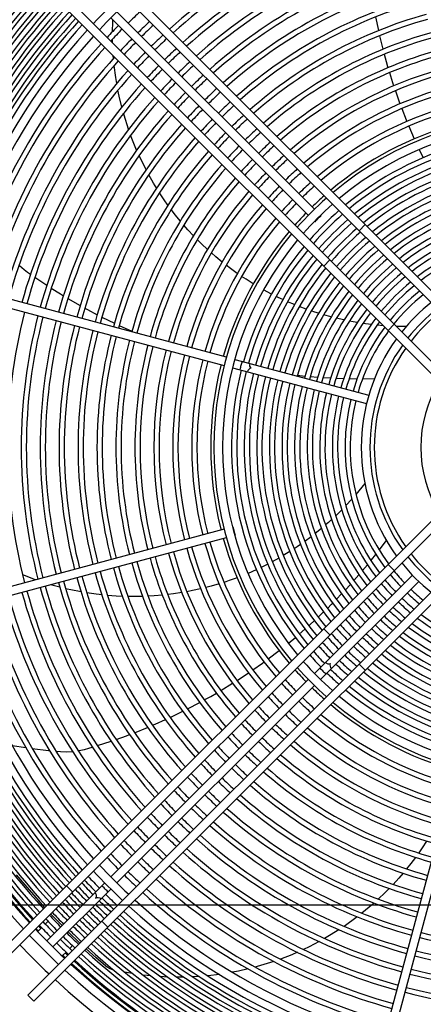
# Model space of a CAD drawing. Header units: centimetres. Extents: x -92429 to 178773, y 2337 to 428125.
# Tile 39 of 138: x 162446 to 162467, y 9017 to 9070. Entities that reach past the tile are written whole.
import ezdxf

# ---------------------------------------------------------------- set-up
doc = ezdxf.new("R2010")
doc.units = ezdxf.units.CM
doc.header["$LTSCALE"] = 50
doc.layers.add('Dach_Ist$0$ARCH_WIDOK_IST', color=251, linetype='Continuous')
doc.layers.add('WL_urządzenia', color=1, linetype='Continuous')

msp = doc.modelspace()

# ---------------------------------------------------------------- linework, layer by layer
at = {"layer": 'Dach_Ist$0$ARCH_WIDOK_IST', "color": 8}
msp.add_line((162576.091, 9021.92, 2170), (162118.709, 9021.92, 2170), dxfattribs=at)
at = {"layer": 'WL_urządzenia', "color": 1, "linetype": 'Continuous'}
for p, q in [((162446.282, 9076.346, 2170), (162470.311, 9052.318, 2170)), ((162469.921, 9052.053, 2170), (162445.955, 9076.019, 2170)), ((162444.381, 9074.445, 2170), (162468.347, 9050.479, 2170)), ((162468.082, 9050.089, 2170), (162444.054, 9074.118, 2170)), ((162461.36, 9059.368, 2170), (162450.74, 9069.987, 2170)), ((162450.412, 9069.66, 2170), (162461.032, 9059.04, 2170)), ((162450.501, 9068.919, 2170), (162450.513, 9069.441, 2170)), ((162450.513, 9069.441, 2170), (162450.518, 9069.555, 2170)), ((162464.646, 9069.712, 2170), (162464.8, 9068.976, 2170)), ((162450.505, 9068.422, 2170), (162450.503, 9068.518, 2170)), ((162450.508, 9068.319, 2170), (162450.505, 9068.422, 2170)), ((162464.863, 9068.701, 2170), (162465.041, 9067.973, 2170)), ((162450.557, 9067.482, 2170), (162450.546, 9067.626, 2170)), ((162465.112, 9067.702, 2170), (162465.217, 9067.32, 2170)), ((162465.217, 9067.32, 2170), (162465.314, 9066.983, 2170)), ((162450.679, 9066.452, 2170), (162450.594, 9067.105, 2170)), ((162450.731, 9066.131, 2170), (162450.679, 9066.452, 2170)), ((162465.394, 9066.715, 2170), (162465.619, 9066.006, 2170)), ((162450.867, 9065.441, 2170), (162450.797, 9065.777, 2170)), ((162465.707, 9065.742, 2170), (162465.71, 9065.733, 2170)), ((162465.71, 9065.733, 2170), (162465.955, 9065.042, 2170)), ((162451.005, 9064.862, 2170), (162450.867, 9065.441, 2170)), ((162466.052, 9064.781, 2170), (162466.285, 9064.184, 2170)), ((162451.123, 9064.433, 2170), (162451.095, 9064.528, 2170)), ((162451.366, 9063.668, 2170), (162451.123, 9064.433, 2170)), ((162466.285, 9064.184, 2170), (162466.323, 9064.091, 2170)), ((162466.428, 9063.834, 2170), (162466.722, 9063.153, 2170)), ((162451.802, 9062.547, 2170), (162451.478, 9063.355, 2170)), ((162466.986, 9062.575, 2170), (162467.197, 9062.135, 2170)), ((162452.27, 9061.563, 2170), (162451.933, 9062.253, 2170)), ((162452.305, 9061.495, 2170), (162452.27, 9061.563, 2170)), ((162452.711, 9060.769, 2170), (162452.453, 9061.22, 2170)), ((162452.793, 9060.632, 2170), (162452.711, 9060.769, 2170)), ((162452.868, 9060.51, 2170), (162452.793, 9060.632, 2170)), ((162453.287, 9059.87, 2170), (162453.031, 9060.253, 2170)), ((162453.484, 9059.59, 2170), (162453.287, 9059.87, 2170)), ((162453.891, 9059.052, 2170), (162453.661, 9059.35, 2170)), ((162454.149, 9058.734, 2170), (162453.891, 9059.052, 2170)), ((162461.704, 9059.024, 2170), (162461.687, 9059.04, 2170)), ((162454.558, 9058.261, 2170), (162454.338, 9058.511, 2170)), ((162461.36, 9058.713, 2170), (162461.376, 9058.696, 2170)), ((162463.763, 9058.21, 2170), (162464.091, 9058.538, 2170)), ((162454.858, 9057.939, 2170), (162454.558, 9058.261, 2170)), ((162455.282, 9057.511, 2170), (162455.058, 9057.732, 2170)), ((162455.607, 9057.204, 2170), (162455.282, 9057.511, 2170)), ((162456.052, 9056.811, 2170), (162455.818, 9057.014, 2170)), ((162456.394, 9056.528, 2170), (162456.052, 9056.811, 2170)), ((162445.508, 9056.335, 2170), (162445.747, 9056.131, 2170)), ((162456.856, 9056.171, 2170), (162456.615, 9056.354, 2170)), ((162461.862, 9056.309, 2170), (162462.19, 9056.637, 2170)), ((162445.747, 9056.131, 2170), (162445.937, 9055.987, 2170)), ((162445.937, 9055.987, 2170), (162446.097, 9055.874, 2170)), ((162446.334, 9055.707, 2170), (162446.973, 9055.277, 2170)), ((162457.215, 9055.912, 2170), (162456.856, 9056.171, 2170)), ((162457.682, 9055.597, 2170), (162457.445, 9055.753, 2170)), ((162456.626, 9051.408, 2170), (162442.119, 9055.295, 2170)), ((162447.214, 9055.12, 2170), (162447.71, 9054.808, 2170)), ((162458.07, 9055.353, 2170), (162457.682, 9055.597, 2170)), ((162441.999, 9054.848, 2170), (162456.506, 9050.961, 2170)), ((162447.71, 9054.808, 2170), (162447.863, 9054.714, 2170)), ((162459.05, 9054.804, 2170), (162458.62, 9055.034, 2170)), ((162459.418, 9054.62, 2170), (162459.299, 9054.678, 2170)), ((162459.66, 9054.506, 2170), (162459.418, 9054.62, 2170)), ((162448.108, 9054.567, 2170), (162448.766, 9054.186, 2170)), ((162460.285, 9054.234, 2170), (162459.915, 9054.391, 2170)), ((162460.924, 9053.988, 2170), (162460.545, 9054.13, 2170)), ((162449.015, 9054.048, 2170), (162449.156, 9053.971, 2170)), ((162449.156, 9053.971, 2170), (162449.682, 9053.692, 2170)), ((162449.934, 9053.562, 2170), (162450.609, 9053.231, 2170)), ((162461.376, 9053.833, 2170), (162461.191, 9053.895, 2170)), ((162461.58, 9053.768, 2170), (162461.376, 9053.833, 2170)), ((162462.254, 9053.575, 2170), (162461.854, 9053.686, 2170)), ((162450.864, 9053.111, 2170), (162451.547, 9052.803, 2170)), ((162462.948, 9053.409, 2170), (162462.536, 9053.504, 2170)), ((162463.448, 9053.31, 2170), (162463.239, 9053.349, 2170)), ((162463.666, 9053.272, 2170), (162463.448, 9053.31, 2170)), ((162464.413, 9053.166, 2170), (162463.968, 9053.225, 2170)), ((162465.069, 9053.102, 2170), (162464.73, 9053.132, 2170)), ((162465.32, 9052.851, 2170), (162465.648, 9053.179, 2170)), ((162466.292, 9053.057, 2170), (162465.762, 9053.065, 2170)), ((162457.073, 9051.288, 2170), (162464.281, 9049.357, 2170)), ((162456.953, 9050.841, 2170), (162464.161, 9048.91, 2170)), ((162460.136, 9050.468, 2170), (162460.164, 9050.464, 2170)), ((162460.444, 9050.432, 2170), (162460.848, 9050.39, 2170)), ((162461.13, 9050.364, 2170), (162461.538, 9050.331, 2170)), ((162461.823, 9050.312, 2170), (162462.234, 9050.288, 2170)), ((162462.522, 9050.274, 2170), (162462.939, 9050.26, 2170)), ((162463.23, 9050.253, 2170), (162463.289, 9050.252, 2170)), ((162463.289, 9050.252, 2170), (162463.653, 9050.248, 2170)), ((162463.949, 9050.248, 2170), (162464.592, 9050.257, 2170)), ((162464.071, 9044.605, 2170), (162463.591, 9044.018, 2170)), ((162463.369, 9043.765, 2170), (162463.05, 9043.42, 2170)), ((162444.054, 9018.991, 2170), (162468.082, 9043.019, 2170)), ((162462.828, 9043.191, 2170), (162462.508, 9042.878, 2170)), ((162468.347, 9042.629, 2170), (162444.381, 9018.663, 2170)), ((162462.121, 9042.52, 2170), (162461.961, 9042.38, 2170)), ((162462.284, 9042.668, 2170), (162462.121, 9042.52, 2170)), ((162456.506, 9042.148, 2170), (162441.999, 9038.261, 2170)), ((162456.976, 9042.274, 2170), (162456.953, 9042.268, 2170)), ((162461.735, 9042.187, 2170), (162461.407, 9041.921, 2170)), ((162442.119, 9037.813, 2170), (162456.626, 9041.7, 2170)), ((162457.073, 9041.82, 2170), (162457.096, 9041.826, 2170)), ((162461.177, 9041.742, 2170), (162460.844, 9041.496, 2170)), ((162464.842, 9041.03, 2170), (162465.23, 9041.542, 2170)), ((162445.955, 9017.09, 2170), (162469.921, 9041.056, 2170)), ((162460.033, 9040.949, 2170), (162459.687, 9040.738, 2170)), ((162460.433, 9041.21, 2170), (162460.271, 9041.102, 2170)), ((162460.61, 9041.33, 2170), (162460.433, 9041.21, 2170)), ((162470.311, 9040.791, 2170), (162446.282, 9016.762, 2170)), ((162459.445, 9040.596, 2170), (162459.093, 9040.402, 2170)), ((162464.396, 9040.467, 2170), (162464.433, 9040.512, 2170)), ((162464.433, 9040.512, 2170), (162464.66, 9040.796, 2170)), ((162458.236, 9039.974, 2170), (162457.79, 9039.777, 2170)), ((162458.607, 9040.151, 2170), (162458.488, 9040.093, 2170)), ((162458.846, 9040.272, 2170), (162458.607, 9040.151, 2170)), ((162463.943, 9039.922, 2170), (162464.211, 9040.241, 2170)), ((162465.648, 9039.93, 2170), (162465.32, 9040.258, 2170)), ((162445.768, 9039.656, 2170), (162445.675, 9039.693, 2170)), ((162446.364, 9039.431, 2170), (162445.768, 9039.656, 2170)), ((162456.769, 9039.384, 2170), (162456.5, 9039.294, 2170)), ((162457.2, 9039.54, 2170), (162456.769, 9039.384, 2170)), ((162461.36, 9034.396, 2170), (162466.636, 9039.672, 2170)), ((162461.687, 9034.068, 2170), (162466.964, 9039.345, 2170)), ((162463.483, 9039.393, 2170), (162463.755, 9039.703, 2170)), ((162447.672, 9039.03, 2170), (162447.174, 9039.168, 2170)), ((162448.735, 9038.792, 2170), (162447.984, 9038.952, 2170)), ((162448.81, 9038.779, 2170), (162448.735, 9038.792, 2170)), ((162449.632, 9038.651, 2170), (162449.118, 9038.726, 2170)), ((162454.225, 9038.739, 2170), (162453.783, 9038.671, 2170)), ((162454.808, 9038.847, 2170), (162454.505, 9038.788, 2170)), ((162455.241, 9038.943, 2170), (162454.808, 9038.847, 2170)), ((162455.808, 9039.087, 2170), (162455.515, 9039.01, 2170)), ((162456.233, 9039.21, 2170), (162455.808, 9039.087, 2170)), ((162463.015, 9038.88, 2170), (162463.292, 9039.181, 2170)), ((162449.791, 9038.632, 2170), (162449.632, 9038.651, 2170)), ((162449.933, 9038.616, 2170), (162449.791, 9038.632, 2170)), ((162450.695, 9038.552, 2170), (162450.236, 9038.586, 2170)), ((162451.037, 9038.535, 2170), (162450.695, 9038.552, 2170)), ((162451.712, 9038.524, 2170), (162451.335, 9038.527, 2170)), ((162452.122, 9038.532, 2170), (162451.712, 9038.524, 2170)), ((162452.746, 9038.563, 2170), (162452.414, 9038.543, 2170)), ((162453.185, 9038.601, 2170), (162452.746, 9038.563, 2170)), ((162453.783, 9038.671, 2170), (162453.471, 9038.632, 2170)), ((162462.272, 9038.111, 2170), (162462.341, 9038.18, 2170)), ((162462.539, 9038.381, 2170), (162462.821, 9038.674, 2170)), ((162461.561, 9037.423, 2170), (162461.853, 9037.7, 2170)), ((162462.054, 9037.895, 2170), (162462.272, 9038.111, 2170)), ((162461.107, 9037.005, 2170), (162461.356, 9037.232, 2170)), ((162460.548, 9036.514, 2170), (162460.851, 9036.777, 2170)), ((162461.059, 9036.962, 2170), (162461.107, 9037.005, 2170)), ((162462.19, 9036.472, 2170), (162461.862, 9036.8, 2170)), ((162459.96, 9036.023, 2170), (162460.336, 9036.334, 2170)), ((162458.874, 9035.177, 2170), (162459.463, 9035.626, 2170)), ((162458.568, 9034.953, 2170), (162458.65, 9035.012, 2170)), ((162458.046, 9034.583, 2170), (162458.568, 9034.953, 2170)), ((162464.091, 9034.571, 2170), (162463.763, 9034.899, 2170)), ((162461.032, 9034.068, 2170), (162450.412, 9023.449, 2170)), ((162457.197, 9034.016, 2170), (162457.204, 9034.021, 2170)), ((162457.204, 9034.021, 2170), (162457.816, 9034.426, 2170)), ((162450.74, 9023.121, 2170), (162461.36, 9033.741, 2170)), ((162456.328, 9033.476, 2170), (162456.962, 9033.866, 2170)), ((162455.439, 9032.964, 2170), (162455.784, 9033.158, 2170)), ((162455.784, 9033.158, 2170), (162456.088, 9033.334, 2170)), ((162453.601, 9032.026, 2170), (162454.279, 9032.354, 2170)), ((162454.53, 9032.481, 2170), (162455.193, 9032.829, 2170)), ((162452.801, 9031.665, 2170), (162453.345, 9031.907, 2170)), ((162451.686, 9031.206, 2170), (162452.391, 9031.49, 2170)), ((162452.653, 9031.601, 2170), (162452.801, 9031.665, 2170)), ((162449.695, 9030.51, 2170), (162450.428, 9030.748, 2170)), ((162450.7, 9030.842, 2170), (162451.251, 9031.041, 2170)), ((162451.251, 9031.041, 2170), (162451.419, 9031.104, 2170)), ((162445.109, 9030.517, 2170), (162445.842, 9030.4, 2170)), ((162446.193, 9030.351, 2170), (162447.06, 9030.245, 2170)), ((162447.06, 9030.245, 2170), (162447.123, 9030.238, 2170)), ((162448.655, 9030.239, 2170), (162448.692, 9030.246, 2170)), ((162448.692, 9030.246, 2170), (162449, 9030.308, 2170)), ((162449, 9030.308, 2170), (162449.23, 9030.369, 2170)), ((162449.23, 9030.369, 2170), (162449.418, 9030.425, 2170)), ((162447.471, 9030.203, 2170), (162447.489, 9030.202, 2170)), ((162447.489, 9030.202, 2170), (162447.713, 9030.186, 2170)), ((162447.713, 9030.186, 2170), (162448.044, 9030.183, 2170)), ((162448.044, 9030.183, 2170), (162448.349, 9030.201, 2170)), ((162468.992, 9029.334, 2170), (162465.105, 9014.828, 2170)), ((162465.552, 9014.708, 2170), (162469.439, 9029.214, 2170)), ((162467.152, 9025.008, 2170), (162466.964, 9024.734, 2170)), ((162467.393, 9025.377, 2170), (162467.152, 9025.008, 2170)), ((162466.793, 9024.496, 2170), (162466.547, 9024.169, 2170)), ((162466.547, 9024.169, 2170), (162466.313, 9023.874, 2170)), ((162446.863, 9021.801, 2170), (162445.345, 9023.566, 2170)), ((162465.899, 9023.385, 2170), (162465.589, 9023.044, 2170)), ((162466.123, 9023.644, 2170), (162465.899, 9023.385, 2170)), ((162446.971, 9020.008, 2170), (162450.085, 9023.121, 2170)), ((162448.357, 9022.639, 2170), (162448.029, 9022.966, 2170)), ((162465.379, 9022.823, 2170), (162465.279, 9022.721, 2170)), ((162447.299, 9019.68, 2170), (162450.412, 9022.793, 2170)), ((162465.166, 9022.608, 2170), (162464.791, 9022.249, 2170)), ((162465.279, 9022.721, 2170), (162465.166, 9022.608, 2170)), ((162464.502, 9021.988, 2170), (162463.914, 9021.495, 2170)), ((162464.56, 9022.039, 2170), (162464.502, 9021.988, 2170)), ((162447.399, 9021.23, 2170), (162447.179, 9021.461, 2170)), ((162447.79, 9020.827, 2170), (162447.399, 9021.23, 2170)), ((162463.661, 9021.296, 2170), (162462.955, 9020.786, 2170)), ((162446.487, 9020.507, 2170), (162446.694, 9020.714, 2170)), ((162446.891, 9020.91, 2170), (162447.041, 9021.061, 2170)), ((162450.258, 9020.738, 2170), (162449.93, 9021.065, 2170)), ((162448.752, 9019.888, 2170), (162448.118, 9020.499, 2170)), ((162461.996, 9020.181, 2170), (162461.909, 9020.132, 2170)), ((162462.679, 9020.602, 2170), (162461.996, 9020.181, 2170)), ((162448.352, 9019.75, 2170), (162448.202, 9019.599, 2170)), ((162461.079, 9019.689, 2170), (162460.77, 9019.54, 2170)), ((162461.608, 9019.963, 2170), (162461.079, 9019.689, 2170)), ((162448.005, 9019.403, 2170), (162447.798, 9019.196, 2170)), ((162449.628, 9019.09, 2170), (162449.092, 9019.572, 2170)), ((162460.144, 9019.262, 2170), (162459.531, 9019.022, 2170)), ((162460.442, 9019.39, 2170), (162460.144, 9019.262, 2170)), ((162450.137, 9018.649, 2170), (162449.628, 9019.09, 2170)), ((162450.219, 9018.587, 2170), (162450.137, 9018.649, 2170)), ((162450.381, 9018.5, 2170), (162450.219, 9018.587, 2170)), ((162458.274, 9018.617, 2170), (162458.182, 9018.592, 2170)), ((162459.174, 9018.895, 2170), (162458.274, 9018.617, 2170)), ((162450.529, 9018.453, 2170), (162450.381, 9018.5, 2170)), ((162450.559, 9018.446, 2170), (162450.529, 9018.453, 2170)), ((162451.588, 9018.246, 2170), (162451.15, 9018.322, 2170)), ((162452.556, 9018.122, 2170), (162452.144, 9018.167, 2170)), ((162453.472, 9018.06, 2170), (162453.081, 9018.08, 2170)), ((162454.123, 9018.048, 2170), (162453.97, 9018.048, 2170)), ((162454.341, 9018.05, 2170), (162454.123, 9018.048, 2170)), ((162455.17, 9018.086, 2170), (162454.816, 9018.065, 2170)), ((162456.249, 9018.198, 2170), (162455.622, 9018.124, 2170)), ((162457.283, 9018.378, 2170), (162456.953, 9018.313, 2170)), ((162457.793, 9018.492, 2170), (162457.283, 9018.378, 2170)), ((162446.282, 9016.762, 2170), (162445.955, 9017.09, 2170))]:
    msp.add_line(p, q, dxfattribs=at)
for points in [[(162461.704, 9059.024, -0.037253), (162461.534, 9058.866, -0.037253), (162461.376, 9058.696)], [(162461.376, 9058.696, -0.037253), (162461.546, 9058.854)], [(162461.546, 9058.854, -0.037253), (162461.704, 9059.024)], [(162457.469, 9051.182, -0.037253), (162457.401, 9050.961, -0.037253), (162457.35, 9050.735)], [(162457.886, 9051.071, 0.374287), (162457.957, 9050.812, 0.374287), (162457.766, 9050.623)], [(162457.045, 9042.053, -0.037253), (162456.976, 9042.274)], [(162456.976, 9042.274, -0.037253), (162457.028, 9042.048, -0.037253), (162457.096, 9041.826)], [(162457.096, 9041.826, -0.037253), (162457.045, 9042.053)], [(162461.955, 9034.991, 0.374287), (162462.214, 9034.923, 0.374287), (162462.283, 9034.664)], [(162461.65, 9034.686, -0.037253), (162461.807, 9034.516, -0.037253), (162461.977, 9034.358)], [(162449.935, 9022.971, -0.037253), (162450.093, 9022.801, -0.037253), (162450.263, 9022.644)], [(162449.556, 9022.592, -0.407676), (162449.587, 9022.296, -0.407676), (162449.883, 9022.264)]]:
    msp.add_lwpolyline(points, format="xyb", dxfattribs=at)
msp.add_circle((162473.846, 9046.554, 2170), 47.277, dxfattribs=at)
for radius, start, end in [(47.277, 319.4416, 310.5584), (42.566, 317.9961, 312.0039), (42.222, 318.0205, 311.9795), (42.012, 318.0356, 311.9644), (30.291, 105.4384, 132.0178), (30.013, 105.4424, 131.9901), (29.272, 105.4536, 131.9139), (28.994, 105.458, 131.8843), (28.253, 105.47, 131.8025), (27.975, 105.4747, 131.7707), (27.234, 105.4876, 131.6827), (38.239, 137.3619, 222.6381), (37.775, 137.3909, 222.6091), (37.729, 137.3939, 164.6481), (26.956, 105.4926, 131.6484), (37.544, 137.4057, 164.6463), (37.483, 137.4096, 164.6457), (37.205, 137.4276, 164.6431), (36.992, 137.4416, 164.641), (26.215, 105.5065, 131.5536), (25.937, 105.512, 131.5166), (36.714, 137.4601, 164.6383), (36.501, 137.4744, 164.6362), (36.223, 137.4935, 164.6334), (36.011, 137.5082, 164.6313), (35.732, 137.5277, 164.6284), (35.52, 137.5429, 164.6262), (33.372, 133.0898, 136.9102), (32.908, 133.0629, 136.9371), (25.196, 105.527, 131.414), (24.918, 105.5329, 131.374), (35.242, 137.5629, 164.6232), (35.029, 137.5785, 164.6209), (34.751, 137.5992, 164.6179), (32.051, 133.011, 134.5857), (34.538, 137.6152, 164.6155), (34.26, 137.6364, 164.6124), (34.048, 137.6529, 164.61), (31.31, 132.9639, 134.5759), (24.177, 105.5492, 131.2627), (23.899, 105.5556, 131.2191), (33.372, 137.7066, 222.2934), (33.769, 137.6748, 164.6068), (32.329, 135.4107, 136.9719), (32.051, 135.4143, 136.989), (31.032, 132.9457, 134.5721), (32.908, 137.7448, 222.2552), (31.31, 135.4241, 137.0361), (30.291, 132.8954, 134.5616), (30.013, 132.8759, 134.5576), (23.158, 105.5734, 131.098), (22.88, 105.5804, 131.0505), (32.329, 137.794, 164.5893), (32.051, 137.8183, 164.5857), (31.032, 135.4279, 137.0543), (29.272, 132.8221, 134.5464), (22.139, 105.5998, 130.9181), (31.31, 137.8851, 164.5759), (31.032, 137.9109, 164.5721), (30.291, 135.4384, 137.1046), (30.013, 135.4424, 137.1241), (28.994, 132.8012, 134.542), (28.253, 132.7435, 134.53), (21.861, 105.6074, 130.8661), (30.291, 137.9822, 164.5616), (29.272, 135.4536, 137.1779), (28.994, 135.458, 137.1988), (27.975, 132.7211, 134.5253), (21.12, 105.6287, 130.7208), (30.013, 138.0099, 164.5576), (28.253, 135.47, 137.2565), (27.234, 132.659, 134.5124), (26.956, 132.6349, 134.5074), (20.842, 105.6371, 130.6636), (29.272, 138.0861, 164.5464), (28.994, 138.1157, 164.542), (27.975, 135.4747, 137.2789), (26.215, 132.568, 134.4935), (20.101, 105.6606, 130.5034), (28.253, 138.1975, 164.53), (27.975, 138.2293, 164.5253), (27.234, 135.4876, 137.341), (26.956, 135.4926, 137.3651), (25.937, 132.5419, 134.488), (19.823, 105.6699, 130.4402), (27.234, 138.3173, 164.5124), (26.215, 135.5065, 137.432), (25.937, 135.512, 137.4581), (25.196, 132.4696, 134.473), (24.918, 132.4413, 134.4671), (19.082, 105.6959, 130.2628), (18.804, 105.7062, 130.1926), (26.956, 138.3516, 164.5074), (25.196, 135.527, 137.5304), (24.177, 132.3628, 134.4508), (23.899, 132.3321, 134.4444), (17.891, 50.0533, 129.9467), (26.215, 138.4464, 164.4935), (25.937, 138.4834, 164.488), (24.918, 135.5329, 137.5587), (23.158, 132.2467, 134.4266), (18.063, 105.7351, 129.9949), (17.428, 50.1881, 129.8119), (25.196, 138.586, 164.473), (24.177, 135.5492, 137.6372), (23.899, 135.5556, 137.6679), (22.88, 132.2132, 134.4196), (24.918, 138.626, 164.4671), (23.158, 135.5734, 137.7533), (22.88, 135.5804, 137.7868), (22.139, 132.1199, 134.4002), (21.861, 132.0832, 134.3926), (16.94, 105.7839, 129.6621), (16.662, 105.797, 129.5728), (24.177, 138.7373, 164.4508), (23.899, 138.7809, 164.4444), (22.139, 135.5998, 137.8801), (21.12, 131.9808, 134.3713), (20.842, 131.9405, 134.3629), (16.262, 105.8165, 129.439), (23.158, 138.902, 164.4266), (22.88, 138.9495, 164.4196), (21.861, 135.6074, 137.9168), (20.101, 131.8276, 134.3394), (15.984, 105.8307, 129.342), (15.585, 105.852, 129.1964), (22.139, 139.0819, 164.4002), (21.12, 135.6287, 138.0192), (20.842, 135.6371, 138.0595), (19.823, 131.783, 134.3301), (15.307, 105.8675, 129.0906), (21.861, 139.1339, 164.3926), (20.101, 135.6606, 138.1724), (19.082, 131.658, 134.3041), (18.804, 131.6085, 134.2938), (14.907, 105.8908, 128.9317), (14.629, 105.9077, 128.8158), (21.12, 139.2792, 164.3713), (20.842, 139.3364, 164.3629), (19.823, 135.6699, 138.217), (17.891, 131.4353, 138.5647), (18.063, 131.4692, 134.2649), (14.23, 105.9332, 128.6415), (13.951, 105.9518, 128.5142), (20.101, 139.4966, 164.3394), (19.823, 139.5598, 164.3301), (19.082, 135.6959, 138.342), (18.804, 135.7062, 138.3915), (17.428, 131.3403, 138.6597), (13.552, 105.9799, 128.3222), (19.082, 139.7372, 164.3041), (18.063, 135.7351, 138.5308), (16.94, 131.2348, 138.7652), (16.662, 131.1719, 138.8281), (13.274, 106.0004, 128.1816), (12.874, 106.0314, 127.969), (18.804, 139.8074, 164.2938), (16.262, 131.0777, 138.9223), (15.984, 131.0093, 138.9907), (15.585, 130.9069, 139.0931), (12.596, 106.0542, 127.8129), (17.891, 140.0533, 219.9467), (18.063, 140.0051, 164.2649), (15.307, 130.8324, 139.1676), (14.907, 130.7205, 139.2795), (12.197, 106.0887, 127.5762), (11.919, 106.1142, 127.402), (17.428, 140.1881, 219.8119), (16.94, 140.3379, 164.2161), (14.629, 130.639, 139.361), (14.23, 130.5163, 139.4837), (11.519, 106.1528, 127.1369), (11.241, 106.1813, 126.9411), (16.662, 140.4272, 164.203), (16.262, 140.561, 164.1835), (13.951, 130.4267, 139.5733), (13.552, 130.2916, 139.7084), (15.984, 140.658, 164.1693), (15.585, 140.8036, 164.148), (15.307, 140.9094, 164.1325), (13.274, 130.1927, 139.8073), (12.874, 130.0432, 139.9568), (12.596, 129.9335, 140.0665), (14.907, 141.0683, 164.1092), (14.629, 141.1842, 164.0923), (12.197, 129.7671, 140.2329), (11.919, 129.6446, 140.3554), (14.23, 141.3585, 164.0668), (13.951, 141.4858, 164.0482), (11.519, 129.4583, 140.5417), (11.241, 129.3208, 140.6792), (13.552, 141.6778, 164.0201), (13.274, 141.8184, 163.9996), (10.842, 129.1108, 140.8892), (10.563, 128.9552, 141.0448), (12.874, 142.031, 163.9686), (12.596, 142.1871, 163.9458), (9.967, 128.5921, 141.4079), (28.994, 165.458, 194.542), (28.253, 165.47, 194.53), (27.975, 165.4747, 194.5253), (12.197, 142.4238, 163.9113), (11.919, 142.598, 163.8858), (9.504, 128.2782, 141.7218), (9.27, 128.1079, 141.8921), (27.234, 165.4876, 194.5124), (26.956, 165.4926, 194.5074), (26.215, 165.5065, 194.4935), (25.937, 165.512, 194.488), (11.519, 142.8631, 163.8472), (11.241, 143.0589, 163.8187), (10.842, 143.358, 163.7751), (25.196, 165.527, 194.473), (24.918, 165.5329, 194.4671), (24.177, 165.5492, 194.4508), (23.899, 165.5556, 194.4444), (10.563, 143.5797, 163.7429), (23.158, 165.5734, 194.4266), (22.88, 165.5804, 194.4196), (22.139, 165.5998, 194.4002), (21.861, 165.6074, 194.3926), (9.967, 144.0971, 215.9029), (9.504, 144.5449, 215.4551), (21.12, 165.6287, 194.3713), (20.842, 165.6371, 194.3629), (20.101, 165.6606, 194.3394), (19.823, 165.6699, 194.3301), (9.27, 144.7878, 215.2122), (19.082, 165.6959, 194.3041), (18.804, 165.7062, 194.2938), (18.063, 165.7351, 194.2649), (16.94, 165.7839, 219.6621), (16.662, 165.797, 219.5728), (16.262, 165.8165, 219.439), (15.984, 165.8307, 219.342), (15.585, 165.852, 219.1964), (15.307, 165.8675, 219.0906), (14.907, 165.8908, 218.9317), (14.629, 165.9077, 218.8158), (14.23, 165.9332, 218.6415), (13.951, 165.9518, 218.5142), (13.552, 165.9799, 218.3222), (6.77, 148.461, 211.539), (13.274, 166.0004, 218.1816), (12.874, 166.0314, 217.969), (12.596, 166.0542, 217.8129), (12.197, 166.0887, 217.5762), (11.919, 166.1142, 217.402), (11.519, 166.1528, 217.1369), (11.241, 166.1813, 216.9411), (10.842, 166.2249, 216.642), (10.563, 166.2571, 216.4203), (19.082, 195.6959, 220.2628), (18.804, 195.7062, 220.1926), (18.063, 195.7351, 219.9949), (21.12, 195.6287, 220.7208), (20.842, 195.6371, 220.6636), (20.101, 195.6606, 220.5034), (19.823, 195.6699, 220.4402), (9.27, 218.1079, 231.8921), (23.158, 195.5734, 221.098), (22.88, 195.5804, 221.0505), (22.139, 195.5998, 220.9181), (21.861, 195.6074, 220.8661), (9.967, 218.5921, 231.4079), (9.504, 218.2782, 231.7218), (25.196, 195.527, 221.414), (24.918, 195.5329, 221.374), (24.177, 195.5492, 221.2627), (23.899, 195.5556, 221.2191), (10.563, 218.9552, 223.7429), (27.234, 195.4876, 221.6827), (26.956, 195.4926, 221.6484), (26.215, 195.5065, 221.5536), (25.937, 195.512, 221.5166), (11.519, 219.4583, 223.8472), (11.241, 219.3208, 223.8187), (10.842, 219.1108, 223.7751), (29.272, 195.4536, 221.9139), (28.994, 195.458, 221.8843), (28.253, 195.47, 221.8025), (27.975, 195.4747, 221.7707), (12.197, 219.7671, 223.9113), (11.919, 219.6446, 223.8858), (10.842, 226.2249, 230.8892), (10.563, 226.2571, 231.0448), (31.31, 195.4241, 222.1149), (31.032, 195.4279, 222.0891), (30.291, 195.4384, 222.0178), (30.013, 195.4424, 221.9901), (12.874, 220.0432, 223.9686), (12.596, 219.9335, 223.9458), (11.519, 226.1528, 230.5417), (11.241, 226.1813, 230.6792), (32.329, 195.4107, 222.206), (32.051, 195.4143, 222.1817), (13.552, 220.2916, 224.0201), (13.274, 220.1927, 223.9996), (12.197, 226.0887, 230.2329), (11.919, 226.1142, 230.3554), (35.52, 195.3738, 222.4571), (35.242, 195.3768, 222.4371), (35.029, 195.3791, 222.4215), (34.751, 195.3821, 222.4008), (34.538, 195.3845, 222.3848), (34.26, 195.3876, 222.3636), (34.048, 195.39, 222.3471), (33.769, 195.3932, 222.3252), (14.23, 220.5163, 224.0668), (13.951, 220.4267, 224.0482), (12.874, 226.0314, 229.9568), (12.596, 226.0542, 230.0665), (11.519, 232.8631, 283.8472), (11.241, 233.0589, 283.8187), (37.544, 195.3537, 222.5943), (37.483, 195.3543, 222.5904), (37.205, 195.3569, 222.5724), (36.992, 195.359, 222.5584), (36.714, 195.3617, 222.5399), (36.501, 195.3638, 222.5256), (36.223, 195.3666, 222.5065), (36.011, 195.3687, 222.4918), (35.732, 195.3716, 222.4723), (14.907, 220.7205, 224.1092), (14.629, 220.639, 224.0923), (13.552, 225.9799, 229.7084), (13.274, 226.0004, 229.8073), (12.596, 232.1871, 283.9458), (12.197, 232.4238, 283.9113), (11.919, 232.598, 283.8859), (37.729, 195.3519, 222.6061), (15.984, 221.0093, 224.1693), (15.585, 220.9069, 224.148), (15.307, 220.8324, 224.1325), (14.629, 225.9077, 229.361), (14.23, 225.9332, 229.4837), (13.951, 225.9518, 229.5733), (13.274, 231.8184, 283.9996), (12.874, 232.031, 283.9686), (16.662, 221.1719, 224.203), (16.262, 221.0777, 224.1835), (15.307, 225.8675, 229.1676), (14.907, 225.8908, 229.2795), (13.951, 231.4858, 284.0482), (13.552, 231.6778, 284.0201), (17.428, 221.3403, 228.6597), (16.94, 221.2348, 224.2161), (15.984, 225.8307, 228.9907), (15.585, 225.852, 229.0931), (14.629, 231.1842, 284.0923), (14.23, 231.3585, 284.0668), (18.063, 221.4692, 224.2649), (17.891, 221.4353, 228.5647), (16.662, 225.797, 228.8281), (16.262, 225.8165, 228.9223), (15.585, 230.8036, 284.148), (15.307, 230.9094, 284.1325), (14.907, 231.0683, 284.1092), (18.804, 221.6085, 224.2938), (16.94, 225.7839, 228.7652), (16.262, 230.561, 284.1835), (15.984, 230.658, 284.1693), (19.082, 221.658, 224.3041), (18.063, 225.7351, 228.5308), (16.94, 230.3379, 284.2161), (16.662, 230.4272, 284.203), (20.101, 221.8276, 224.3394), (19.823, 221.783, 224.3301), (19.082, 225.6959, 228.342), (18.804, 225.7062, 228.3915), (17.428, 230.1881, 309.8119), (21.12, 221.9808, 224.3713), (20.842, 221.9405, 224.3629), (19.823, 225.6699, 228.217), (18.063, 230.0051, 254.2649), (17.891, 230.0533, 309.9467), (21.861, 222.0832, 224.3926), (20.101, 225.6606, 228.1724), (19.082, 229.7372, 254.3041), (18.804, 229.8074, 254.2938), (22.139, 222.1199, 224.4002), (21.12, 225.6287, 228.0192), (20.842, 225.6371, 228.0595), (19.823, 229.5598, 254.3301), (23.158, 222.2467, 224.4266), (22.88, 222.2132, 224.4196), (21.861, 225.6074, 227.9168), (20.101, 229.4966, 254.3394), (24.177, 222.3628, 224.4508), (23.899, 222.3321, 224.4444), (22.139, 225.5998, 227.8801), (21.12, 229.2792, 254.3713), (20.842, 229.3364, 254.3629), (24.918, 222.4413, 224.4671), (23.158, 225.5734, 227.7533), (22.88, 225.5804, 227.7868), (22.139, 229.0819, 254.4002), (21.861, 229.1339, 254.3926), (25.196, 222.4696, 224.473), (24.177, 225.5492, 227.6372), (23.899, 225.5556, 227.6679), (22.88, 228.9495, 254.4196), (26.215, 222.568, 224.4935), (25.937, 222.5419, 224.488), (24.918, 225.5329, 227.5587), (23.158, 228.902, 254.4266), (27.234, 222.659, 224.5124), (26.956, 222.6349, 224.5074), (25.196, 225.527, 227.5304), (24.177, 228.7373, 254.4508), (23.899, 228.7809, 254.4444), (27.975, 222.7211, 224.5253), (26.215, 225.5065, 227.432), (25.937, 225.512, 227.4581), (25.196, 228.586, 254.473), (24.918, 228.626, 254.4671), (28.253, 222.7435, 224.53), (27.234, 225.4876, 227.341), (26.956, 225.4926, 227.3651), (25.937, 228.4834, 254.488), (29.272, 222.8221, 224.5464), (28.994, 222.8012, 224.542), (27.975, 225.4747, 227.2789), (26.215, 228.4464, 254.4935), (30.013, 222.8759, 224.5576), (28.253, 225.47, 227.2565), (27.234, 228.3173, 254.5124), (26.956, 228.3516, 254.5074), (30.291, 222.8954, 224.5616), (29.272, 225.4536, 227.1779), (28.994, 225.458, 227.1988), (28.253, 228.1975, 254.53), (27.975, 228.2293, 254.5253), (31.31, 222.9639, 224.5759), (31.032, 222.9457, 224.5721), (30.291, 225.4384, 227.1046), (30.013, 225.4424, 227.1241), (28.994, 228.1157, 254.542), (32.329, 223.0281, 224.5893), (32.051, 223.011, 224.5857), (31.032, 225.4279, 227.0543), (29.272, 228.0861, 254.5464), (32.908, 223.0629, 226.9371), (31.31, 225.4241, 227.0361), (30.291, 227.9822, 254.5616), (30.013, 228.0099, 254.5576), (33.769, 223.1123, 224.6068), (33.372, 223.0898, 226.9102), (32.329, 225.4107, 226.9719), (32.051, 225.4143, 226.989), (31.032, 227.9109, 254.5721), (34.538, 223.1543, 224.6155), (34.26, 223.1393, 224.6124), (34.048, 223.1277, 224.61), (32.051, 227.8183, 254.5857), (31.31, 227.8851, 254.5759), (35.242, 223.1912, 224.6232), (35.029, 223.1802, 224.6209), (34.751, 223.1656, 224.6179), (34.048, 225.39, 226.8723), (33.769, 225.3932, 226.8877), (32.329, 227.794, 254.5893), (36.011, 223.2298, 224.6313), (35.732, 223.216, 224.6284), (35.52, 223.2053, 224.6262), (34.751, 225.3821, 226.8344), (34.538, 225.3845, 226.8457), (34.26, 225.3876, 226.8607), (33.372, 227.7066, 312.2934), (32.908, 227.7448, 312.2552), (36.714, 223.2637, 224.6383), (36.501, 223.2536, 224.6362), (36.223, 223.2402, 224.6334), (35.52, 225.3738, 226.7947), (35.242, 225.3768, 226.8088), (35.029, 225.3791, 226.8198), (34.26, 227.6364, 254.6124), (34.048, 227.6529, 254.61), (33.769, 227.6748, 254.6068), (37.544, 223.3021, 223.5851), (37.483, 223.2993, 224.6457), (37.205, 223.2866, 224.6431), (36.992, 223.2768, 224.641), (36.223, 225.3666, 226.7598), (36.011, 225.3687, 226.7702), (35.732, 225.3716, 226.784), (35.029, 227.5785, 254.6209), (34.751, 227.5992, 254.6179), (34.538, 227.6152, 254.6155), (38.239, 223.333, 226.667), (37.775, 223.3125, 226.6875), (37.729, 223.3104, 223.5921), (36.992, 225.359, 226.7232), (36.714, 225.3617, 226.7363), (36.501, 225.3638, 226.7464), (35.732, 227.5277, 254.6284), (35.52, 227.5429, 254.6262), (35.242, 227.5629, 254.6232), (27.234, 255.4876, 284.5124), (26.956, 255.4926, 284.5074), (38.964, 223.364, 226.636), (37.483, 225.3543, 226.7007), (37.205, 225.3569, 226.7134), (36.501, 227.4744, 254.6362), (36.223, 227.4935, 254.6334), (36.011, 227.5082, 254.6313), (37.729, 226.4079, 226.6896), (37.544, 226.4149, 226.6979), (37.205, 227.4276, 254.6431), (36.992, 227.4416, 254.641), (36.714, 227.4601, 254.6383), (28.253, 255.47, 284.53), (27.975, 255.4747, 284.5253), (37.775, 227.3909, 312.6091), (37.729, 227.3939, 254.6481), (37.544, 227.4057, 254.6463), (37.483, 227.4096, 254.6457), (38.239, 227.362, 312.638), (29.272, 255.4536, 284.5464), (28.994, 255.458, 284.542), (38.964, 227.3179, 311.7267), (30.013, 255.4424, 284.5576), (30.291, 255.4384, 284.5616)]:
    msp.add_arc((162473.846, 9046.554, 2170), radius, start, end, dxfattribs=at)

doc.saveas('drawing.dxf')
